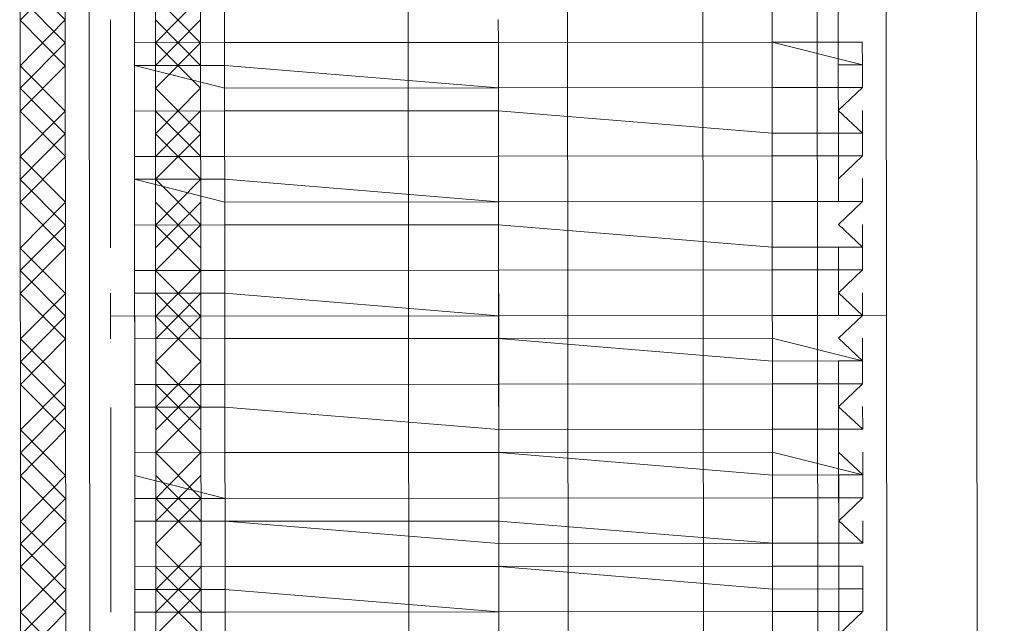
# Model space of a CAD drawing. Header units: inches. Extents: x -5850 to 5646, y 8947 to 13007.
# Tile 225 of 256: x -4031 to -4013, y 11065 to 11076. Entities that reach past the tile are written whole.
import ezdxf

# ---------------------------------------------------------------- set-up
doc = ezdxf.new("R2010")
doc.units = ezdxf.units.IN
doc.header["$MEASUREMENT"] = 0
doc.layers.add('at_Entity', color=7, linetype='Continuous')

msp = doc.modelspace()

# ---------------------------------------------------------------- linework, layer by layer
at = {"layer": 'at_Entity', "color": 7, "lineweight": 20}
for p, q in [((-4018.275, 10561.155), (-4019.022, 11398.348)), ((-4018.221, 10500.327), (-4019.022, 11398.348)), ((-4013.948, 11398.352), (-4013.146, 10500.332)), ((-4013.146, 10500.332), (-4013.948, 11398.352)), ((-4027.141, 10561.147), (-4027.826, 11328.222)), ((-4016.938, 10500.328), (-4017.677, 11328.231)), ((-4031.376, 11056.619), (-4031.401, 11084.496)), ((-4028.03, 11056.622), (-4028.055, 11084.499)), ((-4027.584, 11056.622), (-4027.609, 11084.499)), ((-4024.182, 11056.625), (-4024.207, 11084.502)), ((-4021.252, 11084.505), (-4021.227, 11056.628)), ((-4017.435, 11056.631), (-4017.46, 11084.508)), ((-4016.599, 11057.898), (-4016.622, 11083.667)), ((-4015.34, 11083.668), (-4015.317, 11057.899)), ((-4030.094, 11057.886), (-4030.117, 11083.655)), ((-4029.281, 11083.655), (-4029.258, 11057.887)), ((-4030.54, 11057.886), (-4030.563, 11083.23)), ((-4028.89, 11083.232), (-4028.868, 11057.887)), ((-4029.274, 11076.473), (-4029.274, 11075.625)), ((-4029.274, 11075.625), (-4029.274, 11076.049)), ((-4016.225, 11075.637), (-4016.225, 11076.061)), ((-4022.526, 11075.631), (-4017.452, 11075.636)), ((-4017.452, 11075.636), (-4022.526, 11075.631)), ((-4015.779, 11075.637), (-4017.452, 11075.636)), ((-4017.452, 11075.636), (-4015.778, 11075.214)), ((-4015.779, 11075.637), (-4016.225, 11075.637)), ((-4015.778, 11075.214), (-4015.779, 11075.637)), ((-4029.274, 11075.625), (-4027.601, 11075.627)), ((-4027.601, 11075.627), (-4029.274, 11075.625)), ((-4029.273, 11075.202), (-4029.274, 11075.625)), ((-4029.274, 11075.625), (-4029.273, 11075.202)), ((-4027.601, 11075.627), (-4022.526, 11075.631)), ((-4022.526, 11075.631), (-4027.601, 11075.627)), ((-4027.6, 11075.203), (-4029.273, 11075.202)), ((-4029.273, 11075.202), (-4027.6, 11074.785)), ((-4029.273, 11075.202), (-4029.273, 11074.36)), ((-4027.6, 11075.203), (-4022.526, 11074.789)), ((-4016.225, 11075.213), (-4015.778, 11075.214)), ((-4016.224, 11074.795), (-4016.225, 11075.213)), ((-4015.778, 11074.795), (-4015.778, 11075.214)), ((-4029.273, 11074.36), (-4029.273, 11074.783)), ((-4022.526, 11074.789), (-4027.6, 11074.785)), ((-4022.526, 11074.789), (-4017.451, 11074.794)), ((-4017.451, 11074.794), (-4022.526, 11074.789)), ((-4017.451, 11074.794), (-4015.778, 11074.795)), ((-4015.778, 11074.795), (-4017.451, 11074.794)), ((-4015.778, 11074.795), (-4016.224, 11074.795)), ((-4016.224, 11074.371), (-4015.778, 11074.795)), ((-4029.273, 11074.36), (-4027.6, 11074.361)), ((-4027.6, 11074.361), (-4029.273, 11074.36)), ((-4029.273, 11074.36), (-4029.272, 11073.517)), ((-4027.6, 11074.361), (-4022.525, 11074.366)), ((-4022.525, 11074.366), (-4027.6, 11074.361)), ((-4022.525, 11074.366), (-4017.45, 11073.946)), ((-4017.45, 11073.946), (-4022.525, 11074.366)), ((-4015.777, 11073.948), (-4016.224, 11074.371)), ((-4015.777, 11073.948), (-4015.778, 11074.372)), ((-4029.272, 11073.517), (-4029.272, 11073.936)), ((-4017.45, 11073.946), (-4015.777, 11073.948)), ((-4015.777, 11073.948), (-4017.45, 11073.946)), ((-4016.223, 11073.947), (-4015.777, 11073.948)), ((-4016.223, 11073.529), (-4016.223, 11073.947)), ((-4015.777, 11073.53), (-4015.777, 11073.948)), ((-4029.272, 11073.517), (-4027.599, 11073.519)), ((-4027.599, 11073.519), (-4029.272, 11073.517)), ((-4029.271, 11073.094), (-4029.272, 11073.517)), ((-4029.272, 11073.517), (-4029.271, 11073.094)), ((-4027.599, 11073.519), (-4022.524, 11073.524)), ((-4022.524, 11073.524), (-4027.599, 11073.519)), ((-4022.524, 11073.524), (-4017.45, 11073.528)), ((-4017.45, 11073.528), (-4022.524, 11073.524)), ((-4017.45, 11073.528), (-4015.777, 11073.53)), ((-4015.777, 11073.53), (-4017.45, 11073.528)), ((-4015.777, 11073.53), (-4016.223, 11073.529)), ((-4016.223, 11073.105), (-4015.777, 11073.53)), ((-4027.599, 11073.095), (-4029.271, 11073.094)), ((-4029.271, 11073.094), (-4027.598, 11072.671)), ((-4029.271, 11073.094), (-4029.271, 11072.246)), ((-4027.599, 11073.095), (-4022.524, 11072.676)), ((-4016.222, 11072.682), (-4016.223, 11073.105)), ((-4015.776, 11072.682), (-4015.777, 11073.106)), ((-4029.271, 11072.246), (-4029.271, 11072.67)), ((-4027.598, 11072.671), (-4022.524, 11072.676)), ((-4022.524, 11072.676), (-4017.449, 11072.68)), ((-4017.449, 11072.68), (-4022.524, 11072.676)), ((-4017.449, 11072.68), (-4015.776, 11072.682)), ((-4015.776, 11072.682), (-4017.449, 11072.68)), ((-4015.776, 11072.682), (-4016.222, 11072.682)), ((-4016.222, 11072.258), (-4015.776, 11072.682)), ((-4029.271, 11072.246), (-4027.598, 11072.248)), ((-4027.598, 11072.248), (-4029.271, 11072.246)), ((-4029.271, 11072.246), (-4029.27, 11071.404)), ((-4027.598, 11072.248), (-4022.523, 11072.252)), ((-4027.598, 11072.248), (-4022.523, 11072.252)), ((-4022.523, 11072.252), (-4017.448, 11071.833)), ((-4017.448, 11071.833), (-4022.523, 11072.252)), ((-4015.775, 11071.834), (-4016.222, 11072.258)), ((-4015.775, 11071.834), (-4015.776, 11072.258)), ((-4029.27, 11071.404), (-4029.27, 11071.822)), ((-4017.448, 11071.833), (-4015.775, 11071.834)), ((-4015.775, 11071.834), (-4017.448, 11071.833)), ((-4016.221, 11071.416), (-4016.222, 11071.834)), ((-4016.222, 11071.834), (-4015.775, 11071.834)), ((-4015.775, 11071.416), (-4015.775, 11071.834)), ((-4029.27, 11071.404), (-4027.597, 11071.406)), ((-4027.597, 11071.406), (-4029.27, 11071.404)), ((-4029.27, 11070.98), (-4029.27, 11071.404)), ((-4029.27, 11071.404), (-4029.27, 11070.98)), ((-4027.597, 11071.406), (-4022.522, 11071.41)), ((-4027.597, 11071.406), (-4022.522, 11071.41)), ((-4022.522, 11071.41), (-4017.448, 11071.415)), ((-4017.448, 11071.415), (-4022.522, 11071.41)), ((-4017.448, 11071.415), (-4015.775, 11071.416)), ((-4015.775, 11071.416), (-4017.448, 11071.415)), ((-4015.775, 11071.416), (-4016.221, 11071.416)), ((-4016.221, 11070.992), (-4015.775, 11071.416)), ((-4029.27, 11070.98), (-4027.597, 11070.982)), ((-4027.597, 11070.982), (-4029.27, 11070.98)), ((-4029.27, 11070.98), (-4029.269, 11070.138)), ((-4027.597, 11070.982), (-4022.522, 11070.562)), ((-4027.597, 11070.982), (-4022.522, 11070.562)), ((-4015.774, 11070.568), (-4016.221, 11070.992)), ((-4015.774, 11070.568), (-4015.775, 11070.992)), ((-4029.269, 11070.138), (-4029.269, 11070.556)), ((-4022.522, 11070.562), (-4017.447, 11070.567)), ((-4017.447, 11070.567), (-4022.522, 11070.562)), ((-4017.447, 11070.567), (-4015.774, 11070.568)), ((-4015.774, 11070.568), (-4017.447, 11070.567)), ((-4016.22, 11070.15), (-4015.774, 11070.568)), ((-4029.269, 11070.138), (-4027.596, 11070.14)), ((-4027.596, 11070.14), (-4029.269, 11070.138)), ((-4029.269, 11070.138), (-4029.268, 11069.291)), ((-4027.596, 11070.14), (-4022.521, 11070.144)), ((-4022.521, 11070.144), (-4027.596, 11070.14)), ((-4017.447, 11070.149), (-4022.521, 11070.144)), ((-4022.521, 11070.144), (-4017.446, 11069.725)), ((-4017.447, 11070.149), (-4015.774, 11069.726)), ((-4015.774, 11069.726), (-4016.22, 11070.15)), ((-4015.774, 11069.726), (-4015.774, 11070.15)), ((-4029.268, 11069.291), (-4029.268, 11069.714)), ((-4015.774, 11069.726), (-4017.446, 11069.725)), ((-4016.219, 11069.302), (-4016.22, 11069.726)), ((-4016.22, 11069.726), (-4015.774, 11069.726)), ((-4015.773, 11069.303), (-4015.774, 11069.726)), ((-4022.521, 11069.297), (-4029.268, 11069.291)), ((-4029.268, 11069.291), (-4027.595, 11069.292)), ((-4029.268, 11068.867), (-4029.268, 11069.291)), ((-4029.268, 11069.291), (-4029.268, 11068.867)), ((-4027.595, 11069.292), (-4022.521, 11069.297)), ((-4022.521, 11069.297), (-4017.446, 11069.301)), ((-4022.521, 11069.297), (-4017.446, 11069.301)), ((-4017.446, 11069.301), (-4015.773, 11069.303)), ((-4015.773, 11069.303), (-4017.446, 11069.301)), ((-4015.773, 11069.303), (-4016.219, 11069.302)), ((-4016.219, 11068.878), (-4015.773, 11069.303)), ((-4015.772, 11068.461), (-4016.219, 11068.878)), ((-4015.772, 11068.461), (-4015.773, 11068.879)), ((-4029.268, 11068.867), (-4027.595, 11068.868)), ((-4027.595, 11068.868), (-4029.268, 11068.867)), ((-4029.268, 11068.867), (-4029.267, 11068.025)), ((-4027.595, 11068.868), (-4022.52, 11068.455)), ((-4022.52, 11068.455), (-4027.595, 11068.868)), ((-4029.267, 11068.025), (-4029.267, 11068.449)), ((-4022.52, 11068.455), (-4017.445, 11068.459)), ((-4017.445, 11068.459), (-4022.52, 11068.455)), ((-4017.445, 11068.459), (-4015.772, 11068.461)), ((-4015.772, 11068.461), (-4017.445, 11068.459)), ((-4016.218, 11068.46), (-4015.772, 11068.461)), ((-4016.218, 11068.036), (-4016.218, 11068.46)), ((-4029.267, 11068.025), (-4027.594, 11068.026)), ((-4027.594, 11068.026), (-4029.267, 11068.025)), ((-4029.267, 11068.025), (-4029.267, 11067.601)), ((-4027.594, 11068.026), (-4022.519, 11068.031)), ((-4027.594, 11068.026), (-4022.519, 11068.031)), ((-4017.445, 11068.035), (-4022.519, 11068.031)), ((-4022.519, 11068.031), (-4017.445, 11067.611)), ((-4017.445, 11068.035), (-4015.772, 11067.613)), ((-4015.772, 11067.613), (-4016.218, 11068.036)), ((-4015.772, 11067.613), (-4015.772, 11068.037)), ((-4029.267, 11067.601), (-4027.593, 11067.179)), ((-4029.267, 11067.601), (-4029.266, 11067.177)), ((-4015.772, 11067.613), (-4017.445, 11067.611)), ((-4016.217, 11067.189), (-4016.218, 11067.613)), ((-4016.218, 11067.613), (-4015.772, 11067.613)), ((-4015.771, 11067.189), (-4015.772, 11067.613)), ((-4027.593, 11067.179), (-4029.266, 11067.177)), ((-4029.266, 11066.753), (-4029.266, 11067.177)), ((-4029.266, 11067.177), (-4029.266, 11066.753)), ((-4027.593, 11067.179), (-4022.519, 11067.183)), ((-4027.593, 11067.179), (-4022.519, 11067.183)), ((-4022.519, 11067.183), (-4017.444, 11067.188)), ((-4017.444, 11067.188), (-4022.519, 11067.183)), ((-4017.444, 11067.188), (-4015.771, 11067.189)), ((-4015.771, 11067.189), (-4017.444, 11067.188)), ((-4015.771, 11067.189), (-4016.217, 11067.189)), ((-4016.217, 11066.765), (-4015.771, 11067.189)), ((-4029.266, 11066.753), (-4027.593, 11066.755)), ((-4027.593, 11066.755), (-4029.266, 11066.753)), ((-4029.266, 11066.753), (-4029.265, 11065.911)), ((-4027.593, 11066.755), (-4022.518, 11066.759)), ((-4027.593, 11066.755), (-4022.518, 11066.341)), ((-4022.518, 11066.759), (-4017.443, 11066.346)), ((-4015.77, 11066.347), (-4016.217, 11066.765)), ((-4015.77, 11066.347), (-4015.771, 11066.765)), ((-4029.265, 11065.911), (-4029.265, 11066.335)), ((-4017.443, 11066.346), (-4022.518, 11066.341)), ((-4017.443, 11066.346), (-4015.77, 11066.347)), ((-4015.77, 11066.347), (-4017.443, 11066.346)), ((-4016.216, 11065.923), (-4016.217, 11066.347)), ((-4016.217, 11066.347), (-4015.77, 11066.347)), ((-4029.265, 11065.911), (-4027.592, 11065.913)), ((-4027.592, 11065.913), (-4029.265, 11065.911)), ((-4029.265, 11065.911), (-4029.265, 11065.487)), ((-4027.592, 11065.913), (-4022.518, 11065.917)), ((-4027.592, 11065.913), (-4022.518, 11065.917)), ((-4017.443, 11065.922), (-4022.518, 11065.917)), ((-4022.518, 11065.917), (-4017.443, 11065.498)), ((-4017.443, 11065.922), (-4015.77, 11065.923)), ((-4015.77, 11065.923), (-4016.216, 11065.923)), ((-4015.77, 11065.499), (-4015.77, 11065.923)), ((-4029.265, 11065.487), (-4027.592, 11065.489)), ((-4029.265, 11065.487), (-4029.264, 11065.069)), ((-4027.592, 11065.489), (-4022.517, 11065.075)), ((-4017.443, 11065.498), (-4015.77, 11065.499)), ((-4016.215, 11065.081), (-4016.216, 11065.499)), ((-4016.216, 11065.499), (-4015.77, 11065.499)), ((-4015.769, 11065.081), (-4015.77, 11065.499)), ((-4029.264, 11065.069), (-4027.591, 11065.071)), ((-4029.264, 11064.645), (-4029.264, 11065.069)), ((-4029.264, 11065.069), (-4029.264, 11064.645)), ((-4027.591, 11065.071), (-4022.517, 11065.075)), ((-4022.517, 11065.075), (-4017.442, 11065.08)), ((-4017.442, 11065.08), (-4022.517, 11065.075)), ((-4017.442, 11065.08), (-4015.769, 11065.081)), ((-4015.769, 11065.081), (-4017.442, 11065.08)), ((-4015.769, 11065.081), (-4016.215, 11065.081)), ((-4016.215, 11064.657), (-4015.769, 11065.081))]:
    msp.add_line(p, q, dxfattribs=at)
at = {"layer": 'at_Entity', "color": 3, "lineweight": 20}
for p, q in [((-4031.394, 11076.889), (-4030.557, 11076.048)), ((-4031.393, 11076.047), (-4030.557, 11076.89)), ((-4031.394, 11076.471), (-4030.556, 11075.624)), ((-4028.884, 11076.473), (-4028.047, 11075.626)), ((-4028.883, 11075.626), (-4028.048, 11076.474)), ((-4016.226, 11076.485), (-4016.222, 11072.682)), ((-4031.393, 11076.047), (-4030.556, 11075.2)), ((-4031.392, 11075.2), (-4030.557, 11076.048)), ((-4029.716, 11071.822), (-4029.72, 11076.049)), ((-4028.884, 11076.05), (-4028.047, 11075.203)), ((-4028.883, 11075.202), (-4028.047, 11076.05)), ((-4022.526, 11075.631), (-4022.527, 11076.055)), ((-4022.527, 11076.055), (-4022.526, 11075.631)), ((-4031.392, 11074.781), (-4030.556, 11075.624)), ((-4028.883, 11075.626), (-4028.046, 11074.784)), ((-4028.883, 11074.784), (-4028.047, 11075.626)), ((-4022.526, 11075.631), (-4022.526, 11074.789)), ((-4031.392, 11074.358), (-4030.556, 11075.2)), ((-4031.392, 11075.2), (-4030.555, 11074.358)), ((-4022.526, 11074.789), (-4022.526, 11075.208)), ((-4031.392, 11074.781), (-4030.555, 11073.935)), ((-4028.883, 11074.784), (-4028.045, 11073.937)), ((-4028.882, 11073.936), (-4028.046, 11074.784)), ((-4022.525, 11074.366), (-4022.526, 11074.789)), ((-4022.526, 11074.789), (-4022.525, 11074.366)), ((-4022.526, 11074.789), (-4022.525, 11073.942)), ((-4031.392, 11074.358), (-4030.554, 11073.516)), ((-4031.391, 11073.516), (-4030.555, 11074.358)), ((-4028.882, 11074.36), (-4028.045, 11073.519)), ((-4028.881, 11073.518), (-4028.046, 11074.361)), ((-4022.525, 11074.366), (-4022.524, 11073.524)), ((-4031.39, 11073.092), (-4030.555, 11073.935)), ((-4028.882, 11073.936), (-4028.045, 11073.095)), ((-4028.881, 11073.094), (-4028.045, 11073.937)), ((-4031.391, 11073.516), (-4030.554, 11072.669)), ((-4031.39, 11072.668), (-4030.554, 11073.516)), ((-4022.524, 11073.524), (-4022.524, 11072.676)), ((-4031.39, 11073.092), (-4030.553, 11072.245)), ((-4028.881, 11073.094), (-4028.044, 11072.247)), ((-4028.88, 11072.246), (-4028.045, 11073.095)), ((-4022.524, 11072.676), (-4022.524, 11073.1)), ((-4022.524, 11073.1), (-4022.52, 11068.873)), ((-4031.39, 11072.668), (-4030.553, 11071.821)), ((-4031.389, 11071.82), (-4030.554, 11072.669)), ((-4028.881, 11072.67), (-4028.044, 11071.823)), ((-4028.88, 11071.823), (-4028.044, 11072.671)), ((-4022.524, 11072.676), (-4022.523, 11072.252)), ((-4022.523, 11072.252), (-4022.524, 11072.676)), ((-4022.523, 11072.252), (-4022.524, 11072.676)), ((-4031.389, 11071.402), (-4030.553, 11072.245)), ((-4028.88, 11071.404), (-4028.044, 11072.247)), ((-4028.88, 11072.246), (-4028.043, 11071.405)), ((-4022.523, 11072.252), (-4022.522, 11071.41)), ((-4031.389, 11070.978), (-4030.553, 11071.821)), ((-4031.389, 11071.82), (-4030.552, 11070.979)), ((-4022.522, 11071.41), (-4022.523, 11071.828)), ((-4016.222, 11071.834), (-4016.22, 11070.568)), ((-4031.389, 11071.402), (-4030.552, 11070.555)), ((-4028.88, 11071.404), (-4028.042, 11070.557)), ((-4028.879, 11070.557), (-4028.043, 11071.405)), ((-4022.522, 11071.41), (-4022.522, 11070.562)), ((-4031.389, 11070.978), (-4030.551, 11070.137)), ((-4031.388, 11070.136), (-4030.552, 11070.979)), ((-4029.715, 11070.138), (-4029.716, 11070.98)), ((-4028.879, 11070.981), (-4028.042, 11070.139)), ((-4028.878, 11070.139), (-4028.043, 11070.981)), ((-4022.522, 11070.562), (-4022.522, 11070.986)), ((-4031.387, 11069.712), (-4030.552, 11070.555)), ((-4015.328, 11070.569), (-4029.715, 11070.556)), ((-4028.879, 11070.557), (-4028.042, 11069.715)), ((-4028.878, 11069.715), (-4028.042, 11070.557)), ((-4022.522, 11070.562), (-4022.521, 11070.144)), ((-4022.521, 11070.144), (-4022.522, 11070.562)), ((-4031.388, 11070.136), (-4030.551, 11069.289)), ((-4031.387, 11069.289), (-4030.551, 11070.137)), ((-4022.521, 11070.144), (-4022.521, 11069.297)), ((-4031.387, 11069.712), (-4030.55, 11068.866)), ((-4028.878, 11069.715), (-4028.041, 11068.868)), ((-4028.877, 11068.867), (-4028.042, 11069.715)), ((-4022.521, 11069.297), (-4022.521, 11069.72)), ((-4016.22, 11069.726), (-4016.216, 11065.499)), ((-4016.208, 11057.051), (-4016.22, 11069.726)), ((-4031.387, 11069.289), (-4030.55, 11068.447)), ((-4031.386, 11068.447), (-4030.551, 11069.289)), ((-4028.878, 11069.291), (-4028.041, 11068.45)), ((-4028.877, 11068.449), (-4028.041, 11069.292)), ((-4022.521, 11069.297), (-4022.52, 11068.455)), ((-4031.386, 11068.023), (-4030.55, 11068.866)), ((-4029.71, 11065.069), (-4029.714, 11068.866)), ((-4028.877, 11068.025), (-4028.041, 11068.868)), ((-4028.877, 11068.867), (-4028.04, 11068.026)), ((-4022.52, 11068.455), (-4022.52, 11068.873)), ((-4031.386, 11067.599), (-4030.55, 11068.447)), ((-4031.386, 11068.447), (-4030.549, 11067.6)), ((-4022.52, 11068.455), (-4022.519, 11068.031)), ((-4022.519, 11068.031), (-4022.52, 11068.455)), ((-4031.386, 11068.023), (-4030.549, 11067.176)), ((-4028.877, 11068.025), (-4028.039, 11067.178)), ((-4028.876, 11067.177), (-4028.04, 11068.026)), ((-4022.519, 11068.031), (-4022.519, 11067.183)), ((-4022.519, 11068.031), (-4022.518, 11066.759)), ((-4028.876, 11067.601), (-4028.039, 11066.754)), ((-4028.875, 11066.754), (-4028.04, 11067.602)), ((-4022.519, 11067.183), (-4022.519, 11067.607)), ((-4031.386, 11067.599), (-4030.548, 11066.752)), ((-4031.385, 11066.751), (-4030.549, 11067.6)), ((-4031.384, 11066.333), (-4030.549, 11067.176)), ((-4028.876, 11067.177), (-4028.039, 11066.336)), ((-4028.875, 11066.335), (-4028.039, 11067.178)), ((-4022.519, 11067.183), (-4022.518, 11066.759)), ((-4022.519, 11067.183), (-4022.518, 11066.759)), ((-4022.518, 11066.759), (-4022.519, 11067.183)), ((-4031.385, 11066.751), (-4030.548, 11065.91)), ((-4031.384, 11065.909), (-4030.548, 11066.752)), ((-4022.518, 11066.759), (-4022.518, 11066.341)), ((-4031.384, 11066.333), (-4030.547, 11065.486)), ((-4028.875, 11066.335), (-4028.038, 11065.489)), ((-4028.874, 11065.488), (-4028.039, 11066.336)), ((-4022.518, 11066.341), (-4022.518, 11065.917)), ((-4022.518, 11065.917), (-4022.518, 11066.341)), ((-4031.384, 11065.909), (-4030.547, 11065.068)), ((-4031.383, 11065.067), (-4030.548, 11065.91)), ((-4028.875, 11065.912), (-4028.037, 11065.07)), ((-4028.874, 11065.07), (-4028.038, 11065.912)), ((-4022.518, 11065.917), (-4022.517, 11065.493)), ((-4022.518, 11065.917), (-4022.514, 11062.114)), ((-4031.383, 11064.644), (-4030.547, 11065.486)), ((-4028.874, 11064.646), (-4028.038, 11065.489)), ((-4028.874, 11065.488), (-4028.037, 11064.646)), ((-4022.517, 11065.075), (-4022.517, 11065.493)), ((-4022.517, 11065.493), (-4022.517, 11065.075)), ((-4031.383, 11064.22), (-4030.547, 11065.068)), ((-4031.383, 11065.067), (-4030.546, 11064.22)), ((-4022.517, 11065.075), (-4022.516, 11064.651))]:
    msp.add_line(p, q, dxfattribs=at)

doc.saveas('drawing.dxf')
